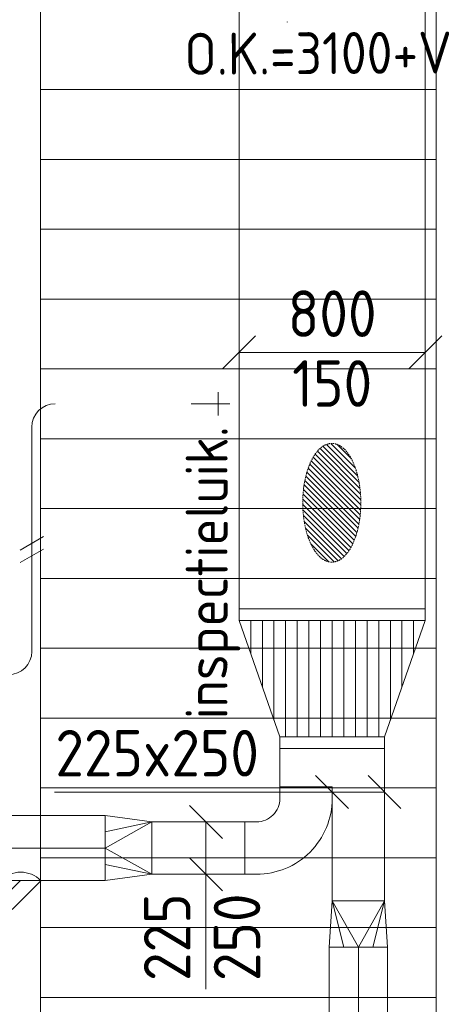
# Model space of a CAD drawing. Header units: millimetres. Extents: x -75017 to 35076, y -1757 to 51354.
# Tile 11 of 41: x -56560 to -54722, y 8616 to 12846. Entities that reach past the tile are written whole.
import ezdxf
from ezdxf.enums import TextEntityAlignment as Align

# ---------------------------------------------------------------- set-up
doc = ezdxf.new("R2010")
doc.units = ezdxf.units.MM
doc.header["$LTSCALE"] = 50
doc.linetypes.add('HIDDEN2', pattern=[0.1875, 0.125, -0.0625])
for name, color, linetype in [('45 Plafond.BST', 7, 'Continuous'), ('45 Plafond.BST Afdek-arcering', 7, 'Continuous'), ('WL570---_TOEVOER', 200, 'Continuous'), ('WM570---_TOEVOER_PR', 2, 'Continuous')]:
    doc.layers.add(name, color=color, linetype=linetype)
for name, color, linetype, lineweight in [('WL570---_BESTAAND-HARTLIJN', 161, 'Continuous', 0), ('WL570---_BESTAAND-MAATVOERING', 160, 'Continuous', 0), ('WL570---_BESTAAND-RETOUR', 100, 'Continuous', 0), ('WL570---_BESTAAND-TOEVOER', 200, 'Continuous', 0), ('WL570---_DEMONTEREN', 10, 'Continuous', 0)]:
    doc.layers.add(name, color=color, linetype=linetype, lineweight=lineweight)
doc.layers.get('WL570---_DEMONTEREN').off()
doc.styles.add('BURO-018', font='ISO96.shx', dxfattribs={"height": 90})
doc.styles.add('ISO', font='ISO', dxfattribs={"height": 162})
doc.styles.add('MAATVOERING', font='ISO')

# ---------------------------------------------------------------- blocks, each defined once
blk = doc.blocks.new('*U118')
at = {"color": 0, "ltscale": 10}
blk.add_line((-0.5, 0), (0.5, 0), dxfattribs=at)
at = {"layer": 'WM570---_TOEVOER_PR', "color": 1, "style": 'BURO-018'}
blk.add_attdef('POSNR', text='', height=180, dxfattribs=at).set_placement((0, 0), align=Align.MIDDLE)
blk = doc.blocks.new('KARO')
for p, q in [((1, 0.5), (0, 0.5)), ((0, -0.5), (1, -0.5))]:
    blk.add_line(p, q)
at = {"invisible_edges": 15}
blk.add_3dface([(0, 0.5), (0, -0.5), (1, -0.5), (1, 0.5)], dxfattribs=at)
at = {"layer": 'WL570---_BESTAAND-HARTLIJN'}
blk.add_line((0, 0), (1, 0), dxfattribs=at)
blk = doc.blocks.new('OBO10000090L')
blk.add_lwpolyline([(50, 0, 0.414214), (-100, 150), (-100, 50, -0.414214), (-50, 0)], format="xyb", close=True)
at = {"invisible_edges": 15}
for points in [[(-91.3, 49.2), (-74, 147.7), (-100, 150), (-100, 50)], [(-82.9, 47), (-48.7, 141), (-74, 147.7), (-91.3, 49.2)], [(-75, 43.3), (-25, 129.9), (-48.7, 141), (-82.9, 47)], [(-67.9, 38.3), (-3.6, 114.9), (-25, 129.9), (-75, 43.3)], [(-61.7, 32.1), (14.9, 96.4), (-3.6, 114.9), (-67.9, 38.3)], [(-56.7, 25), (29.9, 75), (14.9, 96.4), (-61.7, 32.1)], [(-53, 17.1), (41, 51.3), (29.9, 75), (-56.7, 25)], [(-50.8, 8.7), (47.7, 26), (41, 51.3), (-53, 17.1)], [(-50, 0), (50, 0), (47.7, 26), (-50.8, 8.7)]]:
    blk.add_3dface(points, dxfattribs=at)
at = {"layer": 'WL570---_BESTAAND-HARTLIJN'}
blk.add_arc((-100, 0), 100, 0, 90, dxfattribs=at)
blk = doc.blocks.new('OBO10000090ZE')
blk.add_lwpolyline([(-50, 0), (50, 0), (50, 100, 1), (-50, 100)], format="xyb", close=True)
at = {"layer": 'WL570---_BESTAAND-HARTLIJN'}
for points in [[(0, 0), (0, 150)], [(-50, 100), (50, 100)]]:
    blk.add_lwpolyline(points, dxfattribs=at)
blk = doc.blocks.new('OBO10000090H')
blk.add_lwpolyline([(50, -100, 0.414214), (-100, 50), (-100, -50, -0.414214), (-50, -100)], format="xyb", close=True)
at = {"invisible_edges": 15}
for points in [[(-91.3, -50.8), (-74, 47.7), (-100, 50), (-100, -50)], [(-82.9, -53), (-48.7, 41), (-74, 47.7), (-91.3, -50.8)], [(-75, -56.7), (-25, 29.9), (-48.7, 41), (-82.9, -53)], [(-67.9, -61.7), (-3.6, 14.9), (-25, 29.9), (-75, -56.7)], [(-61.7, -67.9), (14.9, -3.6), (-3.6, 14.9), (-67.9, -61.7)], [(-56.7, -75), (29.9, -25), (14.9, -3.6), (-61.7, -67.9)], [(-53, -82.9), (41, -48.7), (29.9, -25), (-56.7, -75)], [(-50.8, -91.3), (47.7, -74), (41, -48.7), (-53, -82.9)], [(-50, -100), (50, -100), (47.7, -74), (-50.8, -91.3)]]:
    blk.add_3dface(points, dxfattribs=at)
at = {"layer": 'WL570---_BESTAAND-HARTLIJN'}
blk.add_arc((-100, -100), 100, 0, 90, dxfattribs=at)
blk = doc.blocks.new('*X141')
at = {"color": 0}
for p, q in [((50, 700), (335.7, 700)), ((50, 600), (550, 600)), ((50, 500), (550, 500)), ((50, 400), (550, 400)), ((50, 300), (550, 300)), ((50, 200), (550, 200)), ((50, 100), (335.7, 100))]:
    blk.add_line(p, q, dxfattribs=at)
blk = doc.blocks.new('*X142')
at = {"color": 0}
for p, q in [((50, 750), (192.9, 750)), ((50, 650), (478.6, 650)), ((50, 550), (550, 550)), ((50, 450), (550, 450)), ((50, 350), (550, 350)), ((50, 250), (550, 250)), ((50, 150), (478.6, 150)), ((50, 50), (192.9, 50))]:
    blk.add_line(p, q, dxfattribs=at)
blk = doc.blocks.new('VTR80015045025017-0')
for p, q in [((50, 400), (0, 400)), ((0, 400), (0, -400)), ((600, 225), (550, 225)), ((600, -225), (600, 225)), ((550, -225), (600, -225)), ((0, -400), (50, -400))]:
    blk.add_line(p, q)
blk.add_lwpolyline([(50, -400), (550, -225), (550, 225), (50, 400)], close=True)
at = {"layer": 'WL570---_BESTAAND-RETOUR'}
for name in ['*X142', '*X141']:
    blk.add_blockref(name, (0, -400), dxfattribs=at)
blk = doc.blocks.new('KARH')
for p, q in [((1, 0.5), (0, 0.5)), ((0, -0.5), (1, -0.5))]:
    blk.add_line(p, q)
at = {"invisible_edges": 15}
blk.add_3dface([(0, 0.5), (0, -0.5), (1, -0.5), (1, 0.5)], dxfattribs=at)
blk = doc.blocks.new('VBO22525000050901-100R')
blk.add_lwpolyline([(150, -262.5), (375, -262.5), (375, -212.5, 0.414214), (50, 112.5), (0, 112.5), (0, -112.5), (50, -112.5, -0.414214), (150, -212.5)], format="xyb", close=True)
blk = doc.blocks.new('VRO225250002802000H')
blk.add_lwpolyline([(0, 112.5), (0, -112.5), (200, -140), (200, 140)], close=True)
at = {"layer": 'WL570---_BESTAAND-RETOUR'}
for p, q in [((0, 112.5), (200, 70)), ((0, -112.5), (200, -70))]:
    blk.add_line(p, q, dxfattribs=at)
blk.add_lwpolyline([(0, -112.5), (0, -112.5), (200, 0), (0, 112.5)], dxfattribs=at)
blk = doc.blocks.new('OZA2800125045R')
blk.add_lwpolyline([(88.4, 0), (123.7, 35.4), (35.4, 123.7), (-88.4, 0)])
at = {"layer": 'WL570---_BESTAAND-HARTLIJN'}
blk.add_line((0, 0), (79.5, 79.5), dxfattribs=at)
at = {"layer": 'WL570---_BESTAAND-RETOUR'}
blk.add_arc((0, 88.4), 125, 225, 315, dxfattribs=at)
blk = doc.blocks.new('MVLINE')
blk.add_line((35.4, -35.4), (-35.4, 35.4))
blk = doc.blocks.new('VRO225250002502000H')
blk.add_lwpolyline([(0, 112.5), (0, -112.5), (200, -125), (200, 125)], close=True)
at = {"layer": 'WL570---_BESTAAND-RETOUR'}
for p, q in [((0, 112.5), (200, 62.5)), ((0, -112.5), (200, -62.5))]:
    blk.add_line(p, q, dxfattribs=at)
blk.add_lwpolyline([(0, -112.5), (0, -112.5), (200, 0), (0, 112.5)], dxfattribs=at)
blk = doc.blocks.new('UISO')
for p, q in [((0, 0.18), (1, 0.757)), ((0, 0), (1, 0.577))]:
    blk.add_line(p, q)
at = {"layer": 'WL570---_BESTAAND-TOEVOER'}
for p, q in [((0, 0.36), (1, 0.937)), ((0, -0.18), (1, 0.397))]:
    blk.add_line(p, q, dxfattribs=at)
blk = doc.blocks.new('*U260')
at = {"color": 0, "ltscale": 10}
blk.add_line((-0.5, 0), (0.5, 0), dxfattribs=at)
at = {"layer": 'WM570---_TOEVOER_PR', "color": 1, "style": 'BURO-018'}
blk.add_attdef('POSNR', text='', height=180, dxfattribs=at).set_placement((0, 0), align=Align.MIDDLE)
blk = doc.blocks.new('Block plafond 7e verd zuidgevel')
at = {"layer": '45 Plafond.BST', "color": 252, "linetype": 'Continuous', "lineweight": 0}
for p, q in [((16250, 11700), (16250, 57.5)), ((17950, -159), (17950, 11700))]:
    blk.add_line(p, q, dxfattribs=at)
at = {"layer": '45 Plafond.BST Afdek-arcering', "color": 252, "linetype": 'Continuous', "lineweight": 0}
for p, q in [((16250, 5700), (17950, 5700)), ((16250, 5400), (17950, 5400)), ((16250, 5100), (17950, 5100)), ((16250, 4800), (17950, 4800)), ((16250, 4500), (17950, 4500)), ((16250, 4200), (17950, 4200)), ((16250, 3900), (17950, 3900)), ((16250, 3600), (17950, 3600)), ((16250, 3300), (17950, 3300)), ((16250, 3000), (17950, 3000)), ((16250, 2700), (17950, 2700)), ((16250, 2400), (17950, 2400)), ((16250, 2100), (17950, 2100)), ((16250, 1800), (17950, 1800))]:
    blk.add_line(p, q, dxfattribs=at)

msp = doc.modelspace()

# ---------------------------------------------------------------- hatches: boundary and pattern name
at = {"layer": 'WL570---_BESTAAND-MAATVOERING'}
h = msp.add_hatch(dxfattribs=at)
h.set_pattern_fill('ANSI31', color=256, scale=5, angle=90, style=0)
h.set_pattern_definition([(135, (-27938.701, 14565.439), (-11.22532, -11.22532), [])])
edge = h.paths.add_edge_path()
edge.add_ellipse((-55218.6, 10770.7), major_axis=(0, -254.9), ratio=0.489711, start_angle=0, end_angle=360)

# ---------------------------------------------------------------- linework, layer by layer
for points in [[(-55617, 11416.5), (-54817, 11416.5)], [(-54992.2, 9528.3), (-55254.4, 9528.3), (-56410.6, 9528.3)], [(-55759.3, 9400), (-55759.3, 9142.6), (-55759.3, 8681.1)]]:
    msp.add_lwpolyline(points, dxfattribs=at)
for radius, start, end in [(63040.6, 247.031394, 267.036171), (64240.6, 246.320689, 267.091582)]:
    msp.add_arc((-47519.9, 70384.5), radius, start, end, dxfattribs=at)
at = {"layer": 'WL570---_BESTAAND-MAATVOERING', "linetype": 'HIDDEN2'}
msp.add_ellipse((-55218.6, 10770.7), major_axis=(0, -254.9), ratio=0.489711, dxfattribs=at)
at = {"layer": 'WL570---_BESTAAND-TOEVOER'}
msp.add_line((-54770, 11045.8), (-54822.8, 11045.8), dxfattribs=at)

# ---------------------------------------------------------------- block references
at = {"layer": 'WL570---_BESTAAND-MAATVOERING', "yscale": 2, "zscale": 2}
for p, xscale, rotation in [((-55617, 11416.5), 2, 90), ((-54817, 11416.5), 2, 90), ((-55217.2, 9528.3), -2, 270), ((-54992.2, 9528.3), -2, 270)]:
    msp.add_blockref('MVLINE', p, dxfattribs=dict(at, xscale=xscale, rotation=rotation))
at = {"layer": 'WL570---_BESTAAND-MAATVOERING', "xscale": 2, "yscale": 2, "zscale": 2}
for p in [(-55759.3, 9400), (-55759.3, 9175)]:
    msp.add_blockref('MVLINE', p, dxfattribs=at)
at = {"layer": 'WL570---_BESTAAND-RETOUR'}
for name, p, xscale, yscale, zscale, rotation in [('KARH', (-55217, 13154.9), 2839.387172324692, 800, 150, 270), ('KARH', (-55217, 9715.5), 165.55296038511, 450, 250, 270), ('KARH', (-55104.5, 9550), 488.4450595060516, 225, 250, 270), ('KARH', (-55592, 9287.5), 400.1242041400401, 225, 250, 180), ('KARO', (-55104.5, 8861.5), 538.814897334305, 250, 250, 270)]:
    msp.add_blockref(name, p, dxfattribs=dict(at, xscale=xscale, yscale=yscale, zscale=zscale, rotation=rotation))
for name, p, rotation in [('VTR80015045025017-0', (-55217, 10315.5), 270), ('VBO22525000050901-100R', (-55329.5, 9550), 270), ('VRO225250002802000H', (-55992.1, 9287.5), 180), ('OZA2800125045R', (-56556, 9147.5), 180), ('VRO225250002502000H', (-55104.5, 9061.5), 270)]:
    msp.add_blockref(name, p, dxfattribs=dict(at, rotation=rotation))
at = {"layer": 'WL570---_BESTAAND-RETOUR', "xscale": 1579.002307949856, "yscale": 280, "zscale": 280}
msp.add_blockref('KARO', (-57771.1, 9287.5), dxfattribs=at)
at = {"layer": 'WL570---_BESTAAND-TOEVOER'}
msp.add_blockref('Block plafond 7e verd zuidgevel', (-72720, 6845.8), dxfattribs=at)
at = {"layer": 'WL570---_DEMONTEREN'}
for name, p, rotation in [('OBO10000090L', (-56407.6, 11195.9), 90), ('OBO10000090ZE', (-55806.9, 11195.9), 270), ('OBO10000090H', (-56507.6, 10032.1), 270)]:
    msp.add_blockref(name, p, dxfattribs=dict(at, rotation=rotation))
at = {"layer": 'WL570---_DEMONTEREN', "yscale": 100, "zscale": 100}
for name, p, xscale, rotation in [('KARO', (-55806.9, 11195.9), 16.03765465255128, 180), ('KARO', (-56507.6, 10132.1), 963.8694645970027, 90), ('UISO', (-56457.6, 10607.2), 100, 180)]:
    msp.add_blockref(name, p, dxfattribs=dict(at, xscale=xscale, rotation=rotation))
at = {"layer": 'WL570---_TOEVOER', "rotation": 90.00000000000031}
for name in ['*U118', '*U260']:
    msp.add_blockref(name, (-55409.5, 12836, 2625), dxfattribs=at)

# ---------------------------------------------------------------- texts
at = {"layer": 'WL570---_BESTAAND-MAATVOERING'}
for s, rotation, style, p in [('O.K.=3100+VL.', 0.3148, 'ISO', (-55851.5, 12608.7)), ('inspectieluik.', 90, 'MAATVOERING', (-55666.2, 9840.4))]:
    msp.add_text(s, height=180, rotation=rotation, dxfattribs=dict(at, style=style)).set_placement(p)
at = {"layer": 'WL570---_BESTAAND-MAATVOERING', "style": 'MAATVOERING'}
for s, p in [('800', (-55217, 11483.1)), ('150', (-55217, 11183.1))]:
    msp.add_text(s, height=200, dxfattribs=at).set_placement(p, align=Align.CENTER)
msp.add_text('225x250', height=200, dxfattribs=at).set_placement((-56406.4, 9595))
for s, p in [('225', (-55825.9, 9092.6)), ('250', (-55525.9, 9092.6))]:
    msp.add_text(s, height=200, rotation=90, dxfattribs=at).set_placement(p, align=Align.RIGHT)

doc.saveas('drawing.dxf')
